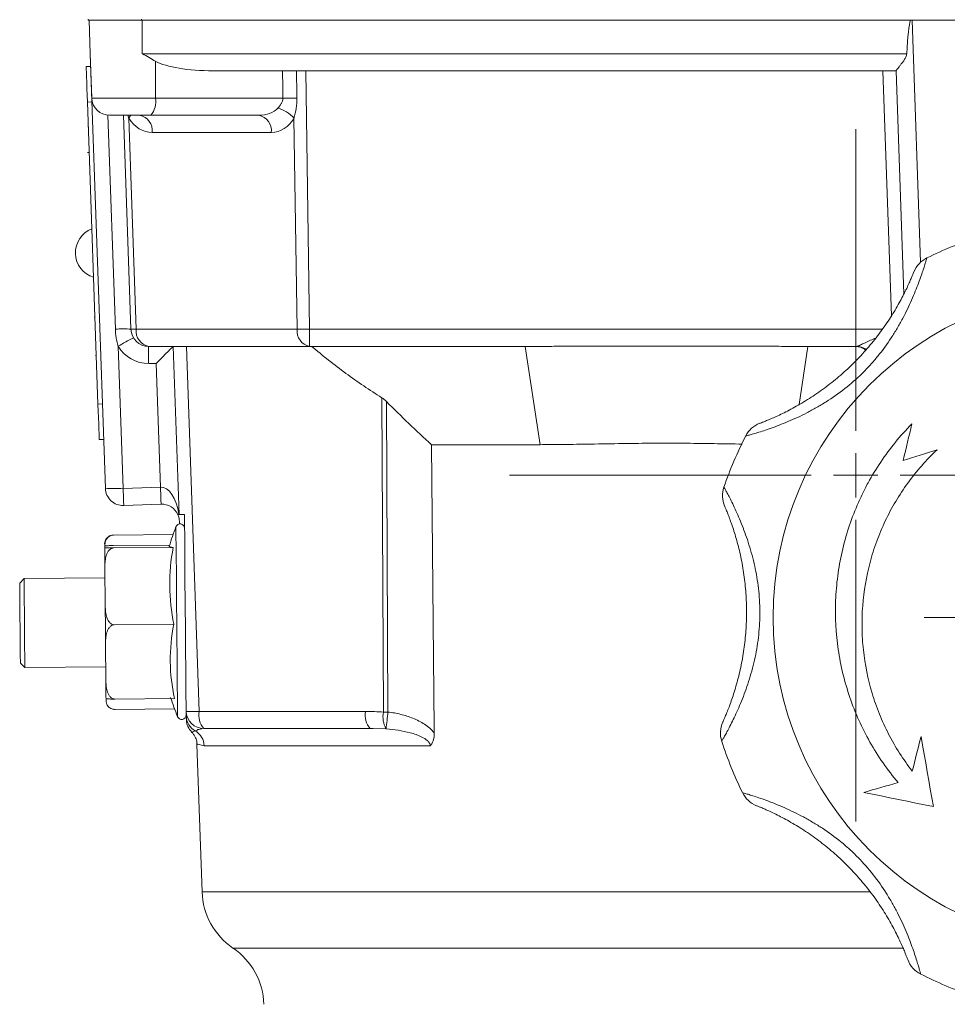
# Model space of a CAD drawing. Header units: millimetres. Extents: x 62 to 845, y 148 to 834.
# Tile 21 of 27: x 645 to 749, y 618 to 729. Entities that reach past the tile are written whole.
import ezdxf

# ---------------------------------------------------------------- set-up
doc = ezdxf.new("R2010")
doc.units = ezdxf.units.MM

# ---------------------------------------------------------------- blocks, each defined once
blk = doc.blocks.new('SW_CENTERMARKSYMBOL_4')
at = {"color": 0, "linetype": 'Continuous', "lineweight": 0}
for p, q in [((0, 5), (0, 38.94)), ((0, 0), (0, 2.5)), ((-5, 0), (-38.94, 0)), ((0, 0), (-2.5, 0)), ((0, 0), (2.5, 0)), ((0, 0), (0, -2.5)), ((5, 0), (38.94, 0)), ((0, -5), (0, -38.94))]:
    blk.add_line(p, q, dxfattribs=at)
blk = doc.blocks.new('SW_CENTERMARKSYMBOL_5')
at = {"color": 0, "linetype": 'Continuous', "lineweight": 0}
for p, q in [((0, 5), (0, 20)), ((0, 0), (0, 2.5)), ((-5, 0), (-20, 0)), ((0, 0), (-2.5, 0)), ((0, 0), (2.5, 0)), ((0, 0), (0, -2.5)), ((5, 0), (20, 0)), ((0, -5), (0, -20))]:
    blk.add_line(p, q, dxfattribs=at)

msp = doc.modelspace()

# ---------------------------------------------------------------- linework, layer by layer
at = {"color": 7, "linetype": 'Continuous', "lineweight": 15}
for p, q in [((652.74, 729.26), (652.74, 729.16)), ((654.92, 729.16), (652.74, 729.16)), ((652.97, 725.39), (652.84, 729.16)), ((654.92, 729.16), (658.83, 729.16)), ((658.74, 729.26), (658.74, 729.16)), ((658.83, 725.39), (658.83, 729.16)), ((658.83, 729.16), (745.26, 729.16)), ((745.26, 729.16), (745.47, 729.16)), ((788.18, 729.16), (745.47, 729.16)), ((652.97, 725.39), (653.14, 720.39)), ((654.68, 676.49), (652.97, 725.39)), ((658.83, 725.39), (744.86, 725.39)), ((660.3, 720.39), (660.33, 724.53)), ((652.52, 723.94), (653.02, 723.96)), ((743.67, 723.46), (666.8, 723.46)), ((677.24, 723.46), (677.66, 694.39)), ((744.54, 698.39), (743.67, 723.47)), ((660.3, 720.39), (674.65, 720.39)), ((652.66, 719.95), (653.16, 719.96)), ((653.84, 685.97), (652.66, 719.95)), ((659.78, 718.46), (655.14, 718.46)), ((657.55, 694.39), (656.71, 718.46)), ((657.31, 718.14), (658.14, 694.39)), ((671.94, 718.46), (659.78, 718.46)), ((676.25, 694.39), (675.9, 718.14)), ((652.76, 717.16), (652.69, 717.15)), ((673.35, 716.53), (659.94, 716.53)), ((652.68, 714.28), (652.86, 714.29)), ((652.9, 712.86), (652.84, 712.86)), ((653.41, 695.74), (653.5, 695.74)), ((653.51, 695.56), (653.44, 695.56)), ((658.14, 694.39), (676.25, 694.39)), ((677.66, 694.39), (677.66, 692.46)), ((656.12, 692.47), (656.68, 676.49)), ((677.66, 692.46), (659.55, 692.46)), ((662.98, 673.55), (662.32, 692.46)), ((663.81, 692.46), (665.24, 651.39)), ((701.91, 692.46), (677.66, 692.46)), ((703.6, 681.4), (701.91, 692.46)), ((733.74, 692.46), (732.74, 685.93)), ((739.21, 692.46), (733.74, 692.46)), ((653.56, 691.43), (653.65, 691.43)), ((660.39, 690.53), (659.55, 690.53)), ((660.88, 676.64), (660.39, 690.53)), ((653.84, 685.97), (654.34, 685.99)), ((685.96, 651.32), (685.79, 686.68)), ((686.31, 686.25), (686.47, 651.32)), ((653.98, 681.97), (654.48, 681.99)), ((703.6, 681.4), (691.39, 681.4)), ((656.68, 676.49), (660.88, 676.64)), ((660.94, 674.71), (656.74, 674.57)), ((663.02, 672.48), (663.01, 672.78)), ((655.58, 671.23), (662.29, 671.28)), ((654.6, 669.98), (654.6, 669.84)), ((655.6, 670.06), (661.91, 670.11)), ((655.6, 669.78), (662.3, 669.84)), ((654.62, 667.51), (654.65, 663.4)), ((645.53, 666.33), (645.03, 665.83)), ((654.63, 666.41), (645.53, 666.33)), ((655.67, 661.14), (662.38, 661.2)), ((654.69, 658.94), (654.73, 654.97)), ((645.11, 656.83), (645.61, 656.33)), ((645.61, 656.33), (654.71, 656.41)), ((654.75, 652.85), (654.75, 652.79)), ((655.75, 652.79), (662.45, 652.84)), ((655.76, 651.62), (662.46, 651.68)), ((665.24, 651.39), (683.96, 651.39)), ((663.78, 650.87), (663.77, 651.03)), ((684.48, 649.46), (665.76, 649.46)), ((684.8, 649.46), (684.48, 649.46)), ((664.42, 649.08), (664.4, 649.07)), ((664.98, 647.68), (665.56, 631.09)), ((691.23, 647.53), (665.79, 647.53))]:
    msp.add_line(p, q, dxfattribs=at)
at = {"color": 8, "linetype": 'Continuous', "lineweight": 15}
for p, q in [((745.47, 729.16), (746.42, 701.94)), ((743.13, 695.89), (742.17, 723.46)), ((653.14, 720.39), (660.3, 720.39)), ((655.8, 694.4), (654.96, 718.47)), ((677.66, 694.39), (742.1, 694.39)), ((686.25, 649.43), (684.8, 649.46)), ((665.56, 631.09), (740.75, 631.09)), ((669.04, 624.77), (744.51, 624.77))]:
    msp.add_line(p, q, dxfattribs=at)
at = {"color": 7, "linetype": 'Continuous', "lineweight": 15, "flags": 128}
for points in [[(652.66, 719.95), (652.63, 720.73), (652.6, 721.48), (652.58, 722.17), (652.56, 722.77), (652.54, 723.27), (652.53, 723.64), (652.52, 723.87), (652.52, 723.94)], [(653.98, 681.97), (653.98, 682.05), (653.97, 682.27), (653.96, 682.64), (653.94, 683.14), (653.92, 683.75), (653.9, 684.44), (653.87, 685.19), (653.84, 685.97)], [(744.46, 679.63), (744.58, 680.15), (744.71, 680.66), (744.83, 681.17), (744.95, 681.69), (745.07, 682.2), (745.19, 682.71), (745.31, 683.22), (745.43, 683.73)], [(691.69, 648.97), (691.69, 649.46), (691.39, 681.4)], [(748.28, 680.84), (747.8, 680.69), (747.32, 680.54), (746.84, 680.38), (746.37, 680.23), (745.89, 680.08), (745.41, 679.93), (744.94, 679.78), (744.46, 679.63)], [(656.68, 676.49), (656.69, 676.11), (656.7, 675.75), (656.71, 675.42), (656.72, 675.13), (656.73, 674.89), (656.74, 674.71), (656.74, 674.6), (656.74, 674.57)], [(660.88, 676.64), (660.89, 676.26), (660.9, 675.9), (660.91, 675.56), (660.92, 675.27), (660.93, 675.03), (660.94, 674.86), (660.94, 674.75), (660.94, 674.71)], [(662.98, 673.55), (663.02, 673.55), (663.14, 673.55), (663.32, 673.55), (663.56, 673.55)], [(663.56, 673.55), (663.6, 669.87), (663.63, 666.48), (663.65, 663.4), (663.68, 660.64), (663.7, 658.23), (663.72, 656.16), (663.73, 654.46), (663.74, 653.12), (663.75, 652.16), (663.76, 651.59), (663.76, 651.39)], [(654.62, 667.51), (654.61, 667.9), (654.61, 668.27), (654.61, 668.61), (654.6, 668.92), (654.6, 669.2), (654.6, 669.45), (654.6, 669.66), (654.6, 669.84)], [(662.3, 669.84), (662.11, 669.87), (661.98, 669.9), (661.89, 669.94), (661.87, 669.97), (661.87, 669.98)], [(645.11, 656.83), (645.11, 656.83), (645.11, 657.03), (645.1, 657.58), (645.09, 658.43), (645.09, 659.52), (645.07, 660.75), (645.06, 662.03), (645.05, 663.26), (645.04, 664.32), (645.04, 665.15), (645.03, 665.66), (645.03, 665.83)], [(645.53, 666.33), (645.53, 666.21), (645.53, 665.73), (645.54, 664.93), (645.55, 663.86), (645.56, 662.6), (645.57, 661.25), (645.58, 659.9), (645.59, 658.67), (645.6, 657.62), (645.61, 656.86), (645.61, 656.42), (645.61, 656.33)], [(654.69, 658.94), (654.69, 659.49), (654.68, 660.04), (654.68, 660.6), (654.67, 661.16), (654.67, 661.72), (654.66, 662.29), (654.66, 662.84), (654.65, 663.4)], [(654.75, 652.85), (654.74, 653), (654.74, 653.19), (654.74, 653.41), (654.74, 653.66), (654.74, 653.94), (654.73, 654.25), (654.73, 654.6), (654.73, 654.97)], [(654.75, 652.6), (654.75, 652.6), (654.75, 652.63), (654.75, 652.69), (654.75, 652.79)], [(663.76, 651.39), (663.76, 651.22), (663.76, 651.09), (663.76, 651.02), (663.76, 650.99)], [(746.47, 648.57), (746.34, 648.08), (746.22, 647.59), (746.1, 647.1), (745.97, 646.61), (745.85, 646.13), (745.73, 645.64), (745.6, 645.15), (745.48, 644.67)], [(747.86, 640.69), (747.69, 641.67), (747.51, 642.65), (747.34, 643.63), (747.17, 644.61), (746.99, 645.6), (746.82, 646.59), (746.64, 647.58), (746.47, 648.57)], [(743.89, 643.38), (743.4, 643.24), (742.92, 643.11), (742.43, 642.97), (741.95, 642.83), (741.47, 642.7), (740.98, 642.56), (740.5, 642.42), (740.02, 642.29)], [(740.02, 642.29), (740.99, 642.09), (741.97, 641.89), (742.94, 641.69), (743.92, 641.49), (744.9, 641.29), (745.89, 641.09), (746.87, 640.89), (747.86, 640.69)]]:
    msp.add_lwpolyline(points, dxfattribs=at)
at = {"color": 8, "linetype": 'Continuous', "lineweight": 15, "flags": 128}
for points in [[(657.53, 718.46), (657.44, 718.32), (657.31, 718.14)], [(662.61, 672.17), (662.61, 672.12), (662.62, 671.77), (662.62, 671.06), (662.63, 670.02), (662.64, 668.7), (662.66, 667.13), (662.67, 665.37), (662.69, 663.47), (662.7, 661.51), (662.72, 659.54), (662.74, 657.65), (662.75, 655.88), (662.77, 654.3), (662.78, 652.97), (662.79, 651.93), (662.79, 651.21), (662.8, 650.85), (662.8, 650.8)]]:
    msp.add_lwpolyline(points, dxfattribs=at)
at = {"color": 7, "linetype": 'Continuous', "lineweight": 15}
msp.add_circle((766.83, 661.96), 37, dxfattribs=at)
for centre, radius, start, end in [((655.14, 720.46), 2, 182, 270), ((658.06, 719.96), 2.28, 318.9747, 11.018), ((675.58, 672.66), 47.74, 89.225, 91.1173), ((673.03, 715.52), 3.89, 42.2824, 74.3284), ((658.19, 716.73), 1.76, 353.4535, 78.9717), ((671.6, 716.73), 1.76, 353.4535, 78.9718), ((654.18, 702.99), 2.88, 110.8253, 253.1747), ((766.83, 661.96), 45, 108.0351, 115.9649), ((748.44, 699.72), 3, 115.9649, 158.3649), ((656.62, 682.43), 12, 85.5504, 93.915), ((664.81, 678.96), 16.06, 115.7301, 122.7503), ((657.84, 700.38), 5.99, 267.1998, 272.8002), ((659.55, 694.46), 2, 182, 270), ((659.89, 694.19), 1.76, 173.454, 258.9713), ((678, 694.19), 1.76, 173.4542, 258.9711), ((676.95, 737.36), 42.98, 269.0578, 270.9422), ((659.55, 694.53), 4, 211.018, 270), ((1050.24, 691), 390.7, 179.7861, 180.0692), ((739.21, 690.47), 1.99, 56.9672, 89.8919), ((729.39, 681.01), 3, 110.6351, 153.0351), ((766.83, 661.96), 45, 153.0351, 160.9649), ((655.68, 690.85), 14.39, 266.0138, 273.9887), ((656.67, 676.56), 2, 182, 272), ((727.12, 675.66), 3, 160.9649, 203.3649), ((661.01, 672.71), 2, 24.6463, 92), ((662.76, 698.07), 24.52, 270.4433, 270.5332), ((663.08, 671.99), 0.5, 0.5, 158.9314), ((689.73, 661.72), 29.06, 158.9314, 163.4868), ((655.59, 670.24), 1, 130.3132, 180.5), ((683.48, 665.7), 21.57, 168.9545, 192.0455), ((682.2, 657.2), 20.22, 168.5726, 192.4274), ((655.75, 652.61), 1, 180.5, 197.3663), ((689.73, 661.72), 29.06, 197.5132, 202.0686), ((655.75, 652.61), 1, 217.9148, 230.822), ((664.5, 663.76), 12.39, 266.5729, 273.4271), ((665.76, 651.46), 2, 182, 270), ((667.48, 650.96), 2.28, 168.9817, 221.0253), ((686.2, 650.96), 2.28, 168.9822, 221.0248), ((688.83, 650.8), 2.92, 169.787, 208.0803), ((686.21, 705.73), 54.41, 269.7276, 270.2724), ((517.46, 669.96), 170.04, 353.0654, 353.7079), ((663.26, 650.99), 0.5, 202.0686, 0.5), ((665.76, 650.94), 1.99, 182.0528, 241.0364), ((665.79, 650.5), 2, 182.003, 226.1988), ((663.79, 647.47), 2, 1.8074, 59.7435), ((726.89, 648.96), 3, 155.6351, 198.0351), ((766.83, 661.96), 45, 198.0351, 205.9649), ((729.07, 643.57), 3, 205.9649, 248.3649), ((673.55, 631.37), 8, 182, 235.6082), ((664.52, 618.17), 8, 2, 55.6082), ((747.78, 624.53), 3, 200.6351, 243.0351), ((766.83, 661.96), 45, 243.0351, 250.9649)]:
    msp.add_arc(centre, radius, start, end, dxfattribs=at)
at = {"color": 8, "linetype": 'Continuous', "lineweight": 15}
msp.add_arc((739.21, 690.47), 1.99, 56.8628, 89.9885, dxfattribs=at)
at = {"color": 7, "linetype": 'Continuous', "lineweight": 15}
for centre, major_axis, ratio, start_param, end_param in [((747.46, 672.19), (-2, 57.27), 0.034899, 0.101178, 0.378037), ((667.07, 725.46), (7.47, 0.08), 0.267572, 3.586827, 4.673464), ((684.77, 166.95), (-10.7, 811.13), 0.004764, 0.814627, 0.819816), ((685.29, 166.88), (-11.22, 811.19), 0.002382, 0.814608, 0.819789), ((671.78, 720.46), (2.75, -0.24), 0.72281, 4.831416, 5.759702), ((659.9, 720.53), (-0.13, 4), 0.81623, 2.187773, 3.116059), ((673.2, 720.53), (-0.46, 3.98), 0.81283, 3.047738, 3.976024), ((660.39, 690.46), (1.93, 2), 0.018064, 0.017443, 1.553354), ((738.93, 694.46), (-0.29, 2), 0.17182, 3.116774, 3.13584), ((661.01, 672.71), (-0.14, 3.93), 0.50888, 4.908818, 6.283185)]:
    msp.add_ellipse(centre, major_axis=major_axis, ratio=ratio, start_param=start_param, end_param=end_param, dxfattribs=at)
for points, knots in [([(660.33, 724.53), (659.84, 724.81), (659.33, 725.1), (658.83, 725.39), (658.83, 725.39)], [0, 0, 0, 0, 0.99126, 1, 1, 1, 1]), ([(743.67, 723.47), (743.66, 723.48), (743.68, 723.5), (743.73, 723.57), (743.76, 723.62), (743.85, 723.73), (743.9, 723.8), (744.02, 723.94), (744.08, 724.02), (744.21, 724.19), (744.28, 724.28), (744.43, 724.47), (744.5, 724.57), (744.63, 724.78), (744.7, 724.89), (744.81, 725.13), (744.85, 725.26), (744.86, 725.39)], [0, 0, 0, 0, 0.125, 0.125, 0.25, 0.25, 0.375, 0.375, 0.5, 0.5, 0.625, 0.625, 0.75, 0.75, 0.875, 0.875, 1, 1, 1, 1]), ([(674.08, 719.26), (674.22, 719.41), (674.36, 719.58), (674.52, 719.86), (674.57, 719.96), (674.63, 720.17), (674.65, 720.28), (674.65, 720.39)], [0, 0, 0, 0, 0.5, 0.5, 0.75, 0.75, 1, 1, 1, 1]), ([(676.23, 720.4), (676.23, 720.01), (676.2, 719.62), (676.09, 718.86), (676, 718.49), (675.9, 718.14)], [0, 0, 0, 0, 0.5, 0.5, 1, 1, 1, 1]), ([(747.12, 702.42), (747.12, 702.42), (747.09, 702.3), (746.99, 701.97), (746.95, 701.82), (746.84, 701.49), (746.78, 701.3), (746.65, 700.88), (746.57, 700.64), (746.39, 700.13), (746.29, 699.86), (745.96, 698.99), (745.7, 698.34), (745.11, 696.99), (744.77, 696.29), (744.19, 695.21), (743.99, 694.84), (743.56, 694.13), (743.34, 693.77), (742.65, 692.71), (742.14, 692.02), (741.33, 691.02), (741.04, 690.69), (740.45, 690.04), (740.15, 689.72), (739.21, 688.81), (738.56, 688.24), (737.21, 687.17), (736.51, 686.68), (735.43, 686), (735.06, 685.78), (734.34, 685.36), (733.97, 685.17), (733.25, 684.8), (732.9, 684.63), (732.19, 684.3), (731.83, 684.14), (730.81, 683.71), (730.17, 683.47), (729.3, 683.16), (729.02, 683.06), (728.5, 682.89), (728.27, 682.82), (727.84, 682.69), (727.65, 682.63), (727.31, 682.53), (727.17, 682.49), (726.95, 682.43), (726.86, 682.41), (726.75, 682.38), (726.72, 682.37), (726.72, 682.37)], [0, 0, 0, 0, 0.0625, 0.0625, 0.09375, 0.09375, 0.125, 0.125, 0.15625, 0.15625, 0.1875, 0.1875, 0.25, 0.25, 0.3125, 0.3125, 0.34375, 0.34375, 0.375, 0.375, 0.4375, 0.4375, 0.46875, 0.46875, 0.5, 0.5, 0.5625, 0.5625, 0.625, 0.625, 0.65625, 0.65625, 0.6875, 0.6875, 0.71875, 0.71875, 0.75, 0.75, 0.8125, 0.8125, 0.84375, 0.84375, 0.875, 0.875, 0.90625, 0.90625, 0.9375, 0.9375, 0.96875, 0.96875, 1, 1, 1, 1]), ([(728.33, 683.81), (728.33, 683.81), (728.36, 683.82), (728.45, 683.86), (728.53, 683.89), (728.71, 683.96), (728.83, 684), (729.1, 684.12), (729.26, 684.18), (729.61, 684.33), (729.81, 684.41), (730.23, 684.6), (730.46, 684.71), (731.17, 685.05), (731.68, 685.31), (732.77, 685.91), (733.33, 686.24), (734.18, 686.78), (734.46, 686.96), (735.03, 687.35), (735.31, 687.56), (736.15, 688.18), (736.7, 688.61), (737.76, 689.52), (738.28, 689.99), (739.29, 690.98), (739.78, 691.5), (740.71, 692.55), (741.15, 693.09), (741.99, 694.19), (742.39, 694.74), (743.14, 695.87), (743.48, 696.42), (743.94, 697.23), (744.08, 697.49), (744.35, 698), (744.48, 698.25), (744.72, 698.72), (744.83, 698.94), (745.02, 699.36), (745.11, 699.56), (745.27, 699.91), (745.33, 700.06), (745.45, 700.34), (745.5, 700.45), (745.61, 700.73), (745.65, 700.83), (745.65, 700.83)], [0, 0, 0, 0, 0.03125, 0.03125, 0.0625, 0.0625, 0.09375, 0.09375, 0.125, 0.125, 0.15625, 0.15625, 0.1875, 0.1875, 0.25, 0.25, 0.3125, 0.3125, 0.34375, 0.34375, 0.375, 0.375, 0.4375, 0.4375, 0.5, 0.5, 0.5625, 0.5625, 0.625, 0.625, 0.6875, 0.6875, 0.75, 0.75, 0.78125, 0.78125, 0.8125, 0.8125, 0.84375, 0.84375, 0.875, 0.875, 0.90625, 0.90625, 0.9375, 0.9375, 1, 1, 1, 1]), ([(656.12, 692.47), (656.02, 692.78), (655.95, 693.1), (655.84, 693.75), (655.81, 694.07), (655.8, 694.4)], [0, 0, 0, 0, 0.5, 0.5, 1, 1, 1, 1]), ([(677.89, 692.46), (679.14, 691.41), (680.43, 690.39), (683.06, 688.46), (684.41, 687.54), (685.79, 686.68)], [0, 0, 0, 0, 0.5, 0.5, 1, 1, 1, 1]), ([(701.91, 692.46), (702.58, 692.46), (703.91, 692.46), (705.9, 692.47), (707.89, 692.47), (709.88, 692.48), (711.87, 692.48), (713.86, 692.49), (715.85, 692.49), (717.84, 692.49), (719.83, 692.49), (721.82, 692.49), (723.8, 692.48), (725.79, 692.48), (727.78, 692.47), (729.76, 692.47), (731.75, 692.46), (733.07, 692.46), (733.74, 692.46)], [0, 0, 0, 0, 0.062633, 0.12524, 0.187823, 0.250385, 0.312926, 0.375448, 0.437953, 0.500443, 0.562919, 0.625382, 0.687835, 0.750279, 0.812716, 0.875147, 0.937575, 1, 1, 1, 1]), ([(740.22, 692.04), (740.04, 692.17), (739.72, 692.4), (739.27, 692.44), (739.06, 692.46)], [0, 0, 0, 0, 0.527958, 1, 1, 1, 1]), ([(745.43, 683.73), (744.12, 682.41), (742.96, 680.98), (741.43, 678.69), (740.95, 677.91), (740.28, 676.69), (740.07, 676.28), (739.66, 675.45), (739.47, 675.02), (738.55, 672.9), (737.98, 671.15), (737.37, 668.46), (737.21, 667.55), (737.03, 666.17), (736.98, 665.71), (736.9, 664.78), (736.87, 664.32), (736.78, 662.02), (736.88, 660.18), (737.28, 657.45), (737.46, 656.54), (737.9, 654.73), (738.16, 653.85), (739.05, 651.23), (739.81, 649.56), (741.17, 647.15), (741.66, 646.36), (742.73, 644.83), (743.29, 644.09), (743.89, 643.38)], [0, 0, 0, 0, 0.125, 0.125, 0.1875, 0.1875, 0.21875, 0.21875, 0.25, 0.25, 0.375, 0.375, 0.4375, 0.4375, 0.46875, 0.46875, 0.5, 0.5, 0.625, 0.625, 0.6875, 0.6875, 0.75, 0.75, 0.875, 0.875, 0.9375, 0.9375, 1, 1, 1, 1]), ([(726.34, 681.47), (725.29, 681.49), (723.22, 681.52), (720.36, 681.56), (717.78, 681.58), (715.2, 681.56), (712.21, 681.52), (708.99, 681.46), (706.05, 681.42), (704.33, 681.41), (703.6, 681.4)], [0, 0, 0, 0, 0.138847, 0.272493, 0.374761, 0.476494, 0.609006, 0.767091, 0.901195, 1, 1, 1, 1]), ([(745.48, 644.67), (744.46, 645.99), (743.57, 647.39), (742.44, 649.58), (742.09, 650.33), (741.63, 651.49), (741.48, 651.88), (741.2, 652.66), (741.08, 653.06), (740.48, 655.05), (740.15, 656.67), (739.89, 659.13), (739.84, 659.96), (739.82, 661.21), (739.82, 661.63), (739.84, 662.46), (739.87, 662.87), (740.03, 664.94), (740.3, 666.57), (740.94, 668.96), (741.19, 669.75), (741.77, 671.32), (742.09, 672.09), (743.16, 674.33), (744, 675.74), (745.46, 677.76), (745.99, 678.41), (747.09, 679.66), (747.67, 680.26), (748.28, 680.84)], [0, 0, 0, 0, 0.125, 0.125, 0.1875, 0.1875, 0.21875, 0.21875, 0.25, 0.25, 0.375, 0.375, 0.4375, 0.4375, 0.46875, 0.46875, 0.5, 0.5, 0.625, 0.625, 0.6875, 0.6875, 0.75, 0.75, 0.875, 0.875, 0.9375, 0.9375, 1, 1, 1, 1]), ([(724.29, 676.64), (724.29, 676.64), (724.34, 676.53), (724.51, 676.22), (724.58, 676.09), (724.74, 675.79), (724.84, 675.61), (725.04, 675.21), (725.15, 674.99), (725.39, 674.5), (725.51, 674.24), (725.89, 673.39), (726.17, 672.75), (726.7, 671.37), (726.96, 670.64), (727.31, 669.47), (727.43, 669.06), (727.63, 668.26), (727.73, 667.85), (727.98, 666.61), (728.12, 665.77), (728.25, 664.48), (728.28, 664.04), (728.32, 663.17), (728.33, 662.73), (728.32, 661.42), (728.26, 660.56), (728.06, 658.85), (727.91, 658.01), (727.63, 656.75), (727.53, 656.34), (727.3, 655.54), (727.19, 655.14), (726.94, 654.37), (726.81, 654), (726.54, 653.26), (726.4, 652.9), (725.98, 651.87), (725.7, 651.25), (725.3, 650.41), (725.17, 650.15), (724.93, 649.66), (724.81, 649.45), (724.6, 649.05), (724.51, 648.87), (724.34, 648.57), (724.27, 648.44), (724.16, 648.24), (724.11, 648.16), (724.05, 648.06), (724.04, 648.03), (724.04, 648.03)], [0, 0, 0, 0, 0.0625, 0.0625, 0.09375, 0.09375, 0.125, 0.125, 0.15625, 0.15625, 0.1875, 0.1875, 0.25, 0.25, 0.3125, 0.3125, 0.34375, 0.34375, 0.375, 0.375, 0.4375, 0.4375, 0.46875, 0.46875, 0.5, 0.5, 0.5625, 0.5625, 0.625, 0.625, 0.65625, 0.65625, 0.6875, 0.6875, 0.71875, 0.71875, 0.75, 0.75, 0.8125, 0.8125, 0.84375, 0.84375, 0.875, 0.875, 0.90625, 0.90625, 0.9375, 0.9375, 0.96875, 0.96875, 1, 1, 1, 1]), ([(663.01, 672.78), (663, 673.04), (662.95, 673.23), (662.89, 673.42), (662.87, 673.47), (662.84, 673.53), (662.83, 673.55), (662.83, 673.55)], [0, 0, 0, 0, 0.5, 0.5, 0.75, 0.75, 1, 1, 1, 1]), ([(724.16, 650.2), (724.16, 650.2), (724.17, 650.22), (724.21, 650.31), (724.24, 650.38), (724.32, 650.57), (724.37, 650.68), (724.49, 650.95), (724.55, 651.11), (724.7, 651.47), (724.77, 651.66), (724.94, 652.09), (725.03, 652.33), (725.29, 653.07), (725.47, 653.62), (725.81, 654.82), (725.98, 655.45), (726.19, 656.42), (726.26, 656.76), (726.39, 657.43), (726.44, 657.78), (726.6, 658.81), (726.68, 659.5), (726.79, 660.9), (726.82, 661.6), (726.83, 663.01), (726.81, 663.72), (726.73, 665.13), (726.66, 665.82), (726.48, 667.19), (726.37, 667.86), (726.1, 669.19), (725.95, 669.82), (725.7, 670.71), (725.62, 671), (725.45, 671.56), (725.37, 671.82), (725.2, 672.32), (725.12, 672.56), (724.96, 672.99), (724.89, 673.19), (724.75, 673.55), (724.69, 673.71), (724.57, 673.98), (724.53, 674.1), (724.41, 674.38), (724.37, 674.47), (724.37, 674.47)], [0, 0, 0, 0, 0.03125, 0.03125, 0.0625, 0.0625, 0.09375, 0.09375, 0.125, 0.125, 0.15625, 0.15625, 0.1875, 0.1875, 0.25, 0.25, 0.3125, 0.3125, 0.34375, 0.34375, 0.375, 0.375, 0.4375, 0.4375, 0.5, 0.5, 0.5625, 0.5625, 0.625, 0.625, 0.6875, 0.6875, 0.75, 0.75, 0.78125, 0.78125, 0.8125, 0.8125, 0.84375, 0.84375, 0.875, 0.875, 0.90625, 0.90625, 0.9375, 0.9375, 1, 1, 1, 1]), ([(655.58, 671.23), (655.46, 671.22), (655.34, 671.2), (655.14, 671.11), (655.06, 671.06), (654.93, 670.94), (654.87, 670.88), (654.79, 670.76), (654.75, 670.69), (654.67, 670.5), (654.64, 670.36), (654.6, 670.09), (654.6, 669.96), (654.6, 669.83)], [0, 0, 0, 0, 0.125, 0.125, 0.25, 0.25, 0.375, 0.375, 0.5, 0.5, 0.75, 0.75, 1, 1, 1, 1]), ([(654.96, 670.98), (654.99, 671.02), (655.05, 671.09), (655.23, 671.17), (655.41, 671.22), (655.54, 671.22), (655.58, 671.23)], [0, 0, 0, 0, 0.293119, 0.562838, 0.83495, 1, 1, 1, 1]), ([(655.6, 670.06), (655.47, 670.06), (655.35, 670.05), (655.15, 670.05), (655.07, 670.04), (654.87, 670.03), (654.79, 670.03), (654.67, 670.01), (654.64, 670), (654.6, 669.99), (654.6, 669.98), (654.6, 669.98)], [0, 0, 0, 0, 0.125, 0.125, 0.25, 0.25, 0.5, 0.5, 0.75, 0.75, 1, 1, 1, 1]), ([(654.6, 669.84), (654.6, 669.84), (654.6, 669.83), (654.64, 669.82), (654.67, 669.81), (654.79, 669.8), (654.87, 669.79), (655.07, 669.78), (655.15, 669.78), (655.3, 669.78), (655.35, 669.78), (655.47, 669.78), (655.53, 669.78), (655.6, 669.78)], [0, 0, 0, 0, 0.25, 0.25, 0.5, 0.5, 0.75, 0.75, 0.875, 0.875, 0.9375, 0.9375, 1, 1, 1, 1]), ([(655.6, 669.78), (655.47, 669.78), (655.35, 669.73), (655.15, 669.6), (655.07, 669.51), (654.87, 669.23), (654.79, 669.02), (654.68, 668.59), (654.65, 668.38), (654.62, 667.94), (654.62, 667.72), (654.62, 667.51)], [0, 0, 0, 0, 0.125, 0.125, 0.25, 0.25, 0.5, 0.5, 0.75, 0.75, 1, 1, 1, 1]), ([(654.65, 663.4), (654.66, 663.18), (654.66, 662.96), (654.71, 662.53), (654.74, 662.31), (654.86, 661.89), (654.94, 661.68), (655.14, 661.4), (655.22, 661.32), (655.37, 661.22), (655.43, 661.19), (655.55, 661.15), (655.61, 661.14), (655.67, 661.14)], [0, 0, 0, 0, 0.25, 0.25, 0.5, 0.5, 0.75, 0.75, 0.875, 0.875, 0.9375, 0.9375, 1, 1, 1, 1]), ([(655.67, 661.14), (655.55, 661.14), (655.43, 661.1), (655.23, 660.97), (655.15, 660.88), (655.02, 660.7), (654.96, 660.61), (654.88, 660.41), (654.84, 660.31), (654.76, 660), (654.73, 659.79), (654.69, 659.37), (654.69, 659.15), (654.69, 658.94)], [0, 0, 0, 0, 0.125, 0.125, 0.25, 0.25, 0.375, 0.375, 0.5, 0.5, 0.75, 0.75, 1, 1, 1, 1]), ([(654.73, 654.97), (654.73, 654.76), (654.74, 654.55), (654.78, 654.13), (654.81, 653.92), (654.93, 653.51), (655.01, 653.3), (655.21, 653.04), (655.3, 652.95), (655.45, 652.86), (655.5, 652.83), (655.62, 652.8), (655.68, 652.79), (655.75, 652.79)], [0, 0, 0, 0, 0.25, 0.25, 0.5, 0.5, 0.75, 0.75, 0.875, 0.875, 0.9375, 0.9375, 1, 1, 1, 1]), ([(655.75, 652.79), (655.62, 652.78), (655.5, 652.79), (655.3, 652.79), (655.22, 652.79), (655.02, 652.8), (654.94, 652.8), (654.82, 652.82), (654.79, 652.82), (654.75, 652.84), (654.75, 652.84), (654.75, 652.85)], [0, 0, 0, 0, 0.125, 0.125, 0.25, 0.25, 0.5, 0.5, 0.75, 0.75, 1, 1, 1, 1]), ([(654.75, 652.79), (654.75, 652.67), (654.75, 652.56), (654.79, 652.34), (654.83, 652.22), (654.94, 652), (655.03, 651.89), (655.22, 651.75), (655.31, 651.71), (655.46, 651.66), (655.51, 651.64), (655.63, 651.62), (655.69, 651.62), (655.76, 651.62)], [0, 0, 0, 0, 0.25, 0.25, 0.5, 0.5, 0.75, 0.75, 0.875, 0.875, 0.9375, 0.9375, 1, 1, 1, 1]), ([(686.47, 651.32), (686.96, 651.27), (687.44, 651.18), (688.38, 650.95), (688.84, 650.8), (689.74, 650.44), (690.19, 650.21), (690.8, 649.81), (691, 649.66), (691.37, 649.34), (691.54, 649.16), (691.69, 648.97)], [0, 0, 0, 0, 0.25, 0.25, 0.5, 0.5, 0.75, 0.75, 0.875, 0.875, 1, 1, 1, 1]), ([(663.79, 650.47), (663.79, 650.49), (663.79, 650.51), (663.78, 650.79), (663.78, 650.87)], [0, 0, 0, 0, 0.7357836, 1, 1, 1, 1]), ([(691.23, 647.53), (691.23, 647.59), (691.22, 647.65), (691.19, 647.77), (691.16, 647.82), (691.06, 647.98), (690.98, 648.06), (690.71, 648.3), (690.51, 648.41), (690.09, 648.62), (689.87, 648.71), (689.43, 648.87), (689.21, 648.93), (688.53, 649.11), (688.08, 649.2), (687.17, 649.34), (686.71, 649.39), (686.25, 649.43)], [0, 0, 0, 0, 0.03125, 0.03125, 0.0625, 0.0625, 0.125, 0.125, 0.25, 0.25, 0.375, 0.375, 0.5, 0.5, 0.75, 0.75, 1, 1, 1, 1]), ([(664.38, 649.06), (664.41, 649.04), (664.46, 648.99), (664.63, 648.79), (664.85, 648.4), (664.98, 648.02), (664.96, 647.76), (664.96, 647.68)], [0, 0, 0, 0, 0.18518, 0.464405, 0.659044, 0.903353, 1, 1, 1, 1]), ([(691.69, 648.97), (691.69, 648.7), (691.66, 648.44), (691.55, 648.07), (691.5, 647.95), (691.39, 647.73), (691.31, 647.62), (691.23, 647.53)], [0, 0, 0, 0, 0.5, 0.5, 0.75, 0.75, 1, 1, 1, 1]), ([(726.37, 642.26), (726.37, 642.26), (726.48, 642.23), (726.82, 642.13), (726.96, 642.08), (727.29, 641.98), (727.48, 641.92), (727.91, 641.78), (728.15, 641.7), (728.66, 641.52), (728.93, 641.43), (729.8, 641.1), (730.45, 640.84), (731.8, 640.24), (732.5, 639.91), (733.58, 639.33), (733.94, 639.12), (734.66, 638.7), (735.02, 638.48), (736.07, 637.78), (736.76, 637.28), (737.77, 636.46), (738.1, 636.18), (738.75, 635.59), (739.07, 635.28), (739.98, 634.35), (740.55, 633.7), (741.61, 632.35), (742.11, 631.65), (742.79, 630.56), (743.01, 630.2), (743.42, 629.47), (743.62, 629.11), (743.99, 628.39), (744.16, 628.03), (744.49, 627.32), (744.65, 626.97), (745.08, 625.95), (745.32, 625.31), (745.63, 624.43), (745.73, 624.15), (745.9, 623.64), (745.97, 623.4), (746.1, 622.98), (746.16, 622.79), (746.26, 622.45), (746.29, 622.31), (746.36, 622.09), (746.38, 622), (746.41, 621.88), (746.42, 621.85), (746.42, 621.85)], [0, 0, 0, 0, 0.0625, 0.0625, 0.09375, 0.09375, 0.125, 0.125, 0.15625, 0.15625, 0.1875, 0.1875, 0.25, 0.25, 0.3125, 0.3125, 0.34375, 0.34375, 0.375, 0.375, 0.4375, 0.4375, 0.46875, 0.46875, 0.5, 0.5, 0.5625, 0.5625, 0.625, 0.625, 0.65625, 0.65625, 0.6875, 0.6875, 0.71875, 0.71875, 0.75, 0.75, 0.8125, 0.8125, 0.84375, 0.84375, 0.875, 0.875, 0.90625, 0.90625, 0.9375, 0.9375, 0.96875, 0.96875, 1, 1, 1, 1]), ([(744.97, 623.47), (744.97, 623.47), (744.96, 623.5), (744.93, 623.59), (744.9, 623.66), (744.83, 623.85), (744.78, 623.96), (744.67, 624.24), (744.61, 624.4), (744.46, 624.75), (744.37, 624.94), (744.19, 625.37), (744.08, 625.59), (743.74, 626.3), (743.48, 626.82), (742.88, 627.91), (742.55, 628.47), (742.01, 629.32), (741.82, 629.6), (741.43, 630.16), (741.23, 630.45), (740.61, 631.29), (740.18, 631.83), (739.27, 632.9), (738.79, 633.42), (737.8, 634.43), (737.29, 634.92), (736.23, 635.85), (735.7, 636.29), (734.6, 637.13), (734.04, 637.53), (732.92, 638.27), (732.36, 638.61), (731.56, 639.07), (731.3, 639.22), (730.79, 639.49), (730.54, 639.62), (730.07, 639.86), (729.84, 639.96), (729.43, 640.16), (729.23, 640.25), (728.88, 640.4), (728.72, 640.47), (728.45, 640.59), (728.33, 640.63), (728.05, 640.75), (727.96, 640.79), (727.96, 640.79)], [0, 0, 0, 0, 0.03125, 0.03125, 0.0625, 0.0625, 0.09375, 0.09375, 0.125, 0.125, 0.15625, 0.15625, 0.1875, 0.1875, 0.25, 0.25, 0.3125, 0.3125, 0.34375, 0.34375, 0.375, 0.375, 0.4375, 0.4375, 0.5, 0.5, 0.5625, 0.5625, 0.625, 0.625, 0.6875, 0.6875, 0.75, 0.75, 0.78125, 0.78125, 0.8125, 0.8125, 0.84375, 0.84375, 0.875, 0.875, 0.90625, 0.90625, 0.9375, 0.9375, 1, 1, 1, 1])]:
    msp.add_open_spline(points, degree=3, knots=knots, dxfattribs=at)
at = {"color": 8, "linetype": 'Continuous', "lineweight": 15}
for points, knots in [([(657.31, 718.14), (657.3, 718.17), (657.26, 718.28), (657.24, 718.39), (657.22, 718.46)], [0, 0, 0, 0, 0.328903, 1, 1, 1, 1]), ([(739.22, 692.46), (739.25, 692.47), (739.3, 692.49), (739.52, 692.57), (739.97, 692.77), (740.64, 693.1), (741.17, 693.32), (741.38, 693.4)], [0, 0, 0, 0, 0.130896, 0.184341, 0.409569, 0.778482, 1, 1, 1, 1]), ([(664.8, 649.2), (664.69, 649.16), (664.44, 649.06), (664.43, 649.07), (664.42, 649.08)], [0, 0, 0, 0, 0.426489, 1, 1, 1, 1]), ([(665.51, 649.42), (665.4, 649.41), (665.11, 649.38), (664.92, 649.27), (664.8, 649.2)], [0, 0, 0, 0, 0.359161, 1, 1, 1, 1]), ([(665.79, 647.53), (665.38, 647.63), (664.88, 647.75), (665.05, 647.69), (665.08, 647.68)], [0, 0, 0, 0, 0.815487, 1, 1, 1, 1])]:
    msp.add_open_spline(points, degree=3, knots=knots, dxfattribs=at)
at = {"color": 7, "linetype": 'Continuous', "lineweight": 15}
for points in [[(685.79, 686.68), (685.98, 686.56), (686.15, 686.41), (686.31, 686.25)], [(686.31, 686.25), (687.96, 684.59), (689.65, 682.96), (691.39, 681.4)], [(683.96, 651.39), (684.63, 651.39), (685.29, 651.37), (685.96, 651.32)]]:
    msp.add_open_spline(points, degree=3, dxfattribs=at)

# ---------------------------------------------------------------- block references
at = {"color": 7, "linetype": 'Continuous', "lineweight": 0}
for name, p in [('SW_CENTERMARKSYMBOL_4', (739.11, 677.96)), ('SW_CENTERMARKSYMBOL_5', (766.83, 661.96))]:
    msp.add_blockref(name, p, dxfattribs=at)

doc.saveas('drawing.dxf')
